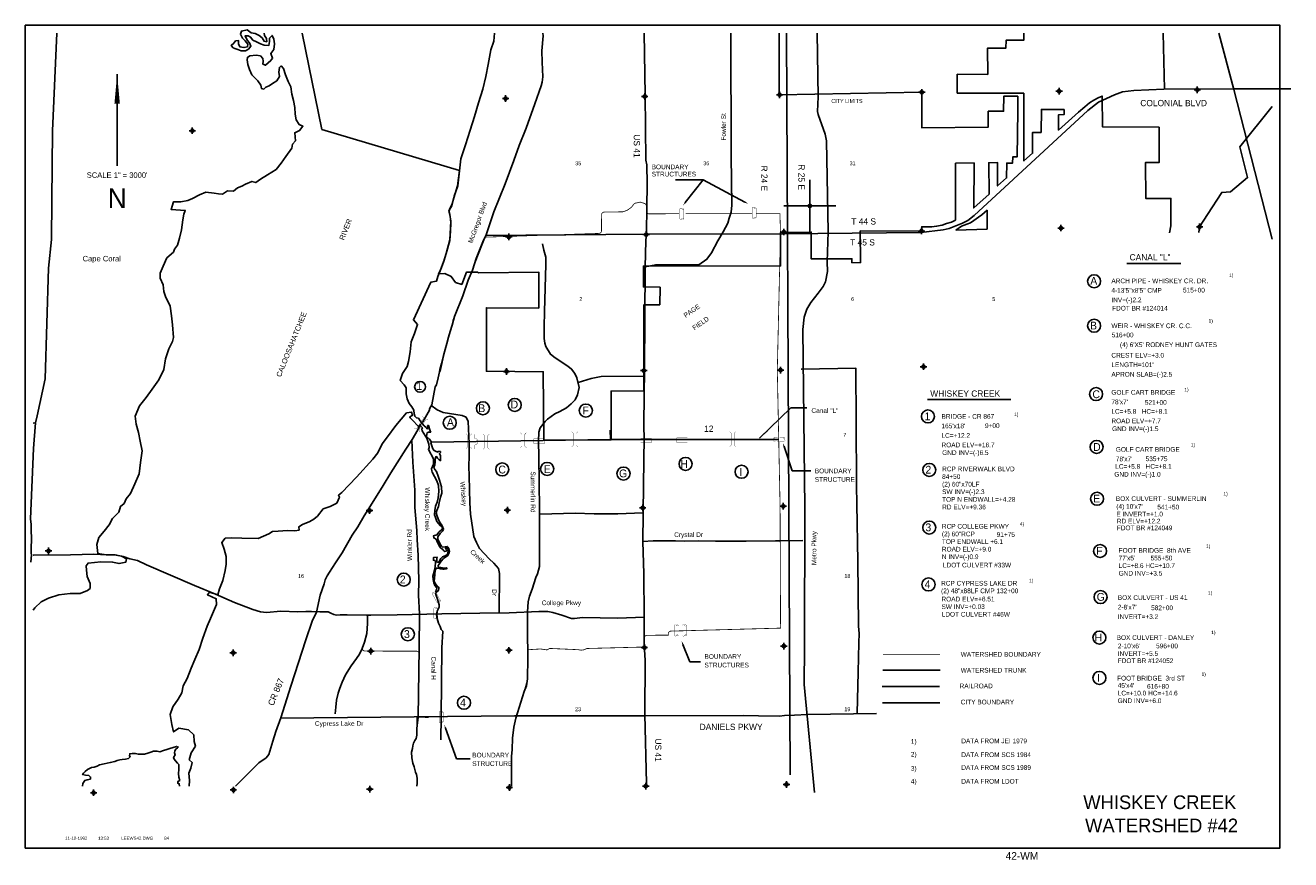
# Model space of a CAD drawing. Extents: x 191249 to 4725121, y 799614 to 831558.
import ezdxf
from ezdxf.enums import TextEntityAlignment as Align

# ---------------------------------------------------------------- set-up
doc = ezdxf.new("R2010")
doc.units = 0
doc.header["$LTSCALE"] = 800
doc.header["$PDMODE"] = 34
doc.header["$PDSIZE"] = 125
doc.linetypes.add('DASHED', pattern=[0])
doc.linetypes.add('STREAM', pattern=[0])
doc.layers.get('0').update_dxf_attribs({"linetype": 'CONTINUOUS'})
for name, color, linetype in [('BORDER', 1, 'CONTINUOUS'), ('CITY', 14, 'DASHED'), ('MAJROADS', 9, 'CONTINUOUS'), ('RR', 13, 'CONTINUOUS'), ('SEC', 2, 'CONTINUOUS'), ('STRUCTTEXT', 7, 'CONTINUOUS'), ('STRUCTURES', 10, 'CONTINUOUS'), ('TEXT', 7, 'CONTINUOUS'), ('TRUNKS', 5, 'STREAM'), ('WATER', 4, 'CONTINUOUS'), ('WSHEDS', 3, 'CONTINUOUS')]:
    doc.layers.add(name, color=color, linetype=linetype)

# ---------------------------------------------------------------- blocks, each defined once
blk = doc.blocks.new('TICK')
at = {"color": 0}
for points in [[(500, 0), (500, 1000)], [(0, 500), (1000, 500)]]:
    blk.add_lwpolyline(points, dxfattribs=at)
blk.add_point((500, 500), dxfattribs=at)
blk = doc.blocks.new('BRIDGE')
at = {"layer": 'STRUCTURES', "color": 0, "const_width": 20}
for points in [[(-234, -534), (-101, -402), (-101, 496), (-234, 629)], [(244, -534), (112, -402), (112, 496), (244, 629)]]:
    blk.add_lwpolyline(points, dxfattribs=at)
blk = doc.blocks.new('WEIR')
at = {"layer": 'STRUCTURES', "color": 0, "const_width": 30}
blk.add_lwpolyline([(13, 761), (13, 358, -1), (13, -332), (13, -734)], format="xyb", dxfattribs=at)
blk = doc.blocks.new('LOGON')
at = {"color": 0}
blk.add_attdef('DATE', text='', height=1, dxfattribs=at).set_placement((-1.87, 1.76), align=Align.RIGHT)
for tag, p in [('TIME', (1.56, 1.76)), ('DRAWING', (8.97, 1.76)), ('OPERATOR', (22.66, 1.76))]:
    blk.add_attdef(tag, p, '', height=1, dxfattribs=at)
blk = doc.blocks.new('BOX')
at = {"layer": 'STRUCTURES', "color": 0, "const_width": 20}
blk.add_lwpolyline([(-377, -171), (433, -171), (433, 189), (-377, 189)], close=True, dxfattribs=at)
blk = doc.blocks.new('RCP')
at = {"layer": 'STRUCTURES', "color": 0, "const_width": 20}
for points in [[(-354, 160, 0.802976), (-374, 25, 0.802976)], [(-374, 25, 0.489412), (-354, -140, 0.489412)], [(-354, -140, 0.606659), (-374, 25, 0.606659)], [(415, 25, 0.606659), (396, -140, 0.606659)], [(415, 25, 0.802976), (396, 160, 0.802976)], [(396, -140, 0.489412), (415, 25, 0.489412)]]:
    blk.add_lwpolyline(points, format="xyb", dxfattribs=at)
for points in [[(396, 160), (-354, 160)], [(-354, -140), (396, -140)]]:
    blk.add_lwpolyline(points, dxfattribs=at)

msp = doc.modelspace()

# ---------------------------------------------------------------- linework, layer by layer
at = {"layer": 'BORDER', "color": 0}
msp.add_lwpolyline([(191249, 800058), (191249, 831558), (239249, 831558), (239249, 800058)], close=True, dxfattribs=at)
at = {"layer": 'CITY', "color": 0}
for points in [[(201837, 831258), (202594, 827570), (207856, 825995), (207790, 825407), (207642, 824955), (207581, 824717), (207483, 824506), (207464, 824406), (207487, 824313), (207525, 824060), (207491, 823349), (207348, 822817), (207249, 822495), (207135, 822186), (207057, 822041), (207301, 822058), (207546, 821937), (207709, 821707), (207945, 821636), (208122, 822105), (208564, 822105), (208583, 822076), (210897, 822103), (210892, 820733), (208888, 820747), (208889, 818315), (211064, 818297), (211091, 815675), (213662, 815691), (213661, 817553), (214917, 817566), (214908, 820851), (215522, 820860), (215532, 821530), (214899, 821541), (214899, 822339), (220143, 822343), (220142, 823630), (221315, 823639), (221320, 822611), (222876, 822619), (222876, 822466), (223202, 822473), (223192, 823684), (225534, 823682), (225543, 823844), (225930, 823844), (226110, 823862), (226320, 823908), (226492, 823967), (226681, 824026), (226833, 824102), (226837, 826274), (227545, 826287), (227532, 824568), (228125, 825094), (228110, 826298), (228448, 826301), (228443, 825408), (228789, 825712), (228795, 826282), (229021, 826283), (229028, 826518), (229201, 826526), (229217, 828289), (229215, 828844), (228681, 828842), (228678, 828268), (228088, 828270), (228085, 827652), (225547, 827636), (225546, 828994), (220092, 828895), (220088, 831258)], [(229455, 831258), (229455, 830992), (228777, 830993), (228768, 830686), (228064, 830686), (228070, 829677), (226900, 829685), (226903, 828961), (229445, 828954), (229456, 826367), (229784, 826661), (229788, 827456), (230112, 827458), (230123, 828335), (230988, 828331), (230988, 828142), (230781, 828135), (230772, 827548), (231543, 828231), (231780, 828438), (231962, 828588), (232132, 828692), (232288, 828782), (232450, 828846), (232465, 827670), (234624, 827655), (234631, 826311), (234110, 826310), (234117, 824933), (235076, 824929), (235076, 823883), (235020, 823612)], [(236144, 823620), (236176, 823842), (236475, 824317), (237020, 825162), (237351, 825188), (238011, 825728), (237717, 826909), (238949, 828446)], [(224049, 805621), (226243, 805621)]]:
    msp.add_lwpolyline(points, dxfattribs=at)
msp.add_lwpolyline([(226846, 823711), (228046, 823756), (228046, 824478), (227848, 824307), (227713, 824207), (227532, 824090), (227406, 824000), (227270, 823946), (227072, 823864)], close=True, dxfattribs=at)
at = {"layer": 'MAJROADS', "color": 0}
for points in [[(192459, 831258), (192290, 827518), (192262, 824854), (192250, 823354), (192133, 822265), (192009, 818026), (191705, 816613), (191645, 816345), (191562, 815357), (191449, 812668), (191449, 812668)], [(211050, 831258), (211055, 831153), (211009, 830583), (211023, 830148), (211044, 829586), (211025, 829377), (210991, 829243), (210743, 828549), (210409, 827621), (210144, 826953), (209939, 826376), (209606, 825491), (209179, 824413), (208879, 823535), (208751, 823268), (208503, 822624), (208358, 822181), (208187, 821797), (207990, 821204), (207666, 820410), (207580, 820084), (207503, 819841), (207442, 819616), (207373, 819382), (207253, 818922), (207175, 818612), (207106, 818386), (207097, 818294), (207045, 818060), (206985, 817792), (206934, 817717), (206803, 817031), (206744, 816923), (206718, 816864), (206709, 816822), (206667, 816739), (206506, 816472), (206455, 816372), (206362, 816263), (206268, 816071), (206056, 815704), (205810, 815337), (205234, 814420), (204945, 813936), (204521, 813269), (204207, 812777), (203970, 812359), (203758, 812034), (203376, 811358), (203113, 810975), (202884, 810624), (202800, 810483), (202723, 810324), (202680, 810173), (202534, 809739), (202395, 809095), (202225, 808752), (201977, 808034), (201403, 806261), (201025, 805049), (200837, 804523), (200717, 804155), (200562, 803645), (200469, 803520), (200183, 803321), (199625, 802763), (199295, 802432)], [(214929, 831258), (214962, 828896), (214993, 826398), (215026, 826214), (215045, 825485), (215030, 824588), (215015, 823642), (214987, 823307), (214963, 822310), (214942, 818388), (214918, 816311), (214922, 815632), (214910, 815035), (214908, 814911), (214893, 812934), (214893, 812859), (214868, 811795), (214909, 810563), (214922, 808929), (214929, 808101), (214931, 807856), (214960, 807253), (214945, 805175), (215017, 802543), (215019, 802432)], [(218239, 831258), (218258, 826543), (218278, 824666), (218250, 824407), (218182, 824172), (218122, 823989), (217943, 823655), (217739, 823304), (217501, 822845), (217324, 822604), (217012, 822388), (215370, 822392), (214963, 822310)], [(221550, 831258), (221582, 828818), (221556, 828259), (221587, 828137), (221847, 827387), (221898, 827132), (221959, 823650), (221929, 822499), (221935, 822126), (221857, 821743), (221773, 821564), (221579, 821308), (221301, 820943), (221147, 820695), (221048, 820386), (220995, 819917), (221071, 813091), (221053, 807739), (221048, 806316), (221438, 802185)], [(234777, 831258), (234837, 829119)], [(236907, 831258), (237479, 829096), (238949, 823370)], [(239660, 829126), (237457, 829120), (234803, 829119), (233653, 829063), (233231, 829009), (232918, 828901), (232310, 828621), (231897, 828296), (227549, 824271), (227303, 824083), (227108, 823981), (226597, 823779), (226362, 823725), (225508, 823624), (220257, 823576), (214987, 823563), (208874, 823508)], [(211040, 823186), (211089, 822948), (211168, 822677), (211161, 822397), (211113, 820595), (211101, 820020), (211103, 819566), (211123, 819388), (211160, 819267), (211346, 818964), (211525, 818828), (212007, 818511), (212148, 818396), (212274, 818233), (212354, 818064), (212439, 817688), (212380, 817414), (212284, 817221), (212132, 817065), (211953, 816915), (211704, 816776), (211509, 816682), (211223, 816485), (211142, 816396), (210952, 816148), (210892, 815985), (210887, 815643)], [(220933, 818393), (220941, 818393), (223019, 818437), (223038, 816392), (223053, 813936), (223056, 813224), (223099, 811028), (223107, 809813), (223123, 808556), (223154, 808271), (223143, 807919), (223118, 806788), (223073, 805222)], [(212395, 817882), (212900, 818041), (213280, 818109), (214923, 818126)], [(206766, 817016), (207000, 816832), (207235, 816735), (207961, 816624), (208110, 816553), (208188, 816384), (208224, 815548), (208225, 815058), (208215, 814683), (208235, 814293), (208251, 813273), (208278, 812837), (208411, 811985), (208509, 811756), (208622, 811533), (208998, 811127), (209174, 810966), (209348, 810768), (209388, 810568), (209377, 809069)], [(191645, 816345), (191549, 816320)], [(206031, 815676), (206075, 814838), (206151, 813765), (206154, 813095), (206223, 812214), (206237, 811854), (206275, 811267), (206301, 810287), (206297, 809742), (206333, 809030)], [(210887, 815643), (210895, 815037), (210922, 813052), (210915, 811787), (210925, 811158), (210916, 810844), (210841, 810561), (210778, 810416), (210641, 809977), (210534, 809699), (210482, 809487), (210462, 809106), (210462, 809093), (210461, 808408), (210478, 807331), (210468, 806542), (210420, 806274), (210331, 806049), (210013, 805031), (209938, 804694), (209891, 804267), (209871, 803830), (209856, 803568), (209852, 803168), (209855, 802432)], [(210954, 812869), (210945, 812836), (212286, 812876), (213015, 812854), (213920, 812856), (214876, 812899)], [(191449, 812668), (191476, 812443), (191476, 812326), (191474, 812150), (191490, 811991), (191480, 811756), (191471, 811664), (191470, 811522), (191468, 811354)], [(214868, 811795), (215270, 811824), (216125, 811817), (216476, 811815), (216988, 811819), (217658, 811806), (218823, 811806), (219954, 811823), (220130, 811824)], [(220130, 811824), (220993, 811832)], [(191466, 811010), (191485, 811287)], [(191485, 811287), (191468, 811354)], [(191549, 811278), (191561, 811278)], [(191561, 811278), (192978, 811284), (193874, 811310), (194385, 811290), (194729, 811279), (194996, 811218), (195247, 811133), (195540, 811072), (195882, 810902), (197728, 810117), (198530, 809776), (199248, 809460), (199958, 809195), (200242, 809101), (200477, 809074), (201030, 809128), (201675, 809107), (201985, 809121), (202195, 809111), (202521, 809109), (202723, 809107), (202831, 809106), (202932, 809055), (203048, 808996), (203157, 808970), (203291, 808985), (203568, 808983), (204339, 808978), (204473, 808977), (205478, 808994), (207179, 809032), (208638, 809046), (209760, 809062), (210900, 809112), (211235, 809110), (211428, 809083), (211771, 808972), (212147, 808852), (212264, 808851), (212566, 808882), (213915, 808863), (214921, 808898)], [(204339, 808978), (204345, 808651), (204317, 808274), (204222, 807939), (204136, 807697), (204034, 807480), (203924, 807313), (203712, 807038), (203500, 806696), (203372, 806413), (203279, 806179), (203219, 805995), (203149, 805727), (203131, 805451), (203104, 805200)], [(206243, 804751), (206276, 805068), (206320, 807716), (206333, 809030)], [(223812, 805217), (221175, 805179), (220681, 805144), (220295, 805132), (220103, 805112), (219301, 805119), (218736, 805134), (214975, 805123), (209970, 805116), (201018, 805030)], [(206234, 802432), (206235, 802547), (206237, 802740), (206221, 802874), (206180, 802966), (206123, 803168), (206073, 803311), (206033, 803512), (206026, 803730), (206061, 803872), (206070, 803973), (206096, 804081), (206147, 804173), (206198, 804248), (206224, 804382), (206234, 804634), (206243, 804751), (206236, 804910), (206245, 805069)]]:
    msp.add_lwpolyline(points, dxfattribs=at)
at = {"layer": 'RR', "color": 0}
for points in [[(220368, 831258), (220465, 813086), (220516, 802862)], [(224030, 806250), (226220, 806250)]]:
    msp.add_lwpolyline(points, dxfattribs=at)
at = {"layer": 'SEC', "color": 0}
for p in [(209626, 828754), (214947, 828834), (220108, 828898), (225546, 828994), (230800, 829033), (236087, 829088), (197639, 827522), (236176, 823842), (209748, 823458), (215002, 823547), (220264, 823644), (225534, 823682), (230872, 823796), (209661, 818305), (214915, 818336), (220143, 818358), (225615, 818487), (204421, 812980), (209691, 812993), (214870, 813083), (220249, 813146), (192140, 811436), (199205, 807537), (204467, 807601), (209754, 807631), (214933, 807737), (220270, 807792), (193864, 802179), (199210, 802284), (204430, 802314), (209768, 802377), (214988, 802433), (220367, 802496)]:
    msp.add_point(p, dxfattribs=at)
at = {"layer": 'STRUCTTEXT', "color": 0}
for points in [[(233389, 822445), (235460, 822445)], [(225764, 817226), (228952, 817226)]]:
    msp.add_lwpolyline(points, dxfattribs=at)
for centre, radius in [((232140, 821758), 249), ((232140, 820057), 249), ((206352, 817719), 208), ((232214, 817440), 249), ((209975, 817023), 250), ((208756, 816895), 250), ((212693, 816807), 250), ((225783, 816583), 250), ((207487, 816342), 250), ((232235, 815418), 249), ((209495, 814556), 250), ((211214, 814576), 250), ((216509, 814766), 250), ((225834, 814536), 250), ((214135, 814397), 250), ((218653, 814466), 250), ((232250, 813433), 249), ((225834, 812330), 250), ((232369, 811432), 249), ((205727, 810336), 250), ((225803, 810151), 250), ((232384, 809670), 249), ((205885, 808244), 250), ((232340, 808116), 249), ((232340, 806574), 249), ((208032, 805624), 250)]:
    msp.add_circle(centre, radius, dxfattribs=at)
at = {"layer": 'TEXT', "color": 0}
for p, q in [((194763, 829691), (194763, 826179)), ((217180, 825639), (216118, 825639)), ((216499, 824774), (217180, 825639)), ((218777, 824791), (217180, 825639)), ((219344, 815749), (220542, 816918)), ((220542, 816918), (221153, 816918)), ((220276, 815431), (220583, 814498)), ((220583, 814498), (221304, 814498)), ((216409, 807854), (216668, 807194)), ((216668, 807194), (217075, 807194)), ((207327, 804646), (207748, 803477)), ((207748, 803477), (208272, 803477))]:
    msp.add_line(p, q, dxfattribs=at)
for points in [[(194763, 829691, 0, 208, 0), (194763, 828554, 208, 208, 0)], [(219344, 815749, 0, 60, 0), (219634, 816032, 60, 60, 0)]]:
    msp.add_lwpolyline(points, format="xyseb", dxfattribs=at)
for points in [[(216519, 824758), (216480, 824789), (216407, 824656)], [(218789, 824814), (218765, 824769), (218910, 824721)], [(220252, 815423), (220300, 815438), (220229, 815573)], [(216385, 807845), (216432, 807863), (216354, 807994)], [(207303, 804637), (207350, 804654), (207276, 804787)]]:
    msp.add_solid(points, dxfattribs=at)
at = {"layer": 'TRUNKS', "color": 0}
for points in [[(213629, 816055), (213634, 815701)], [(206784, 815603), (213619, 815701), (220058, 815698)], [(206975, 809871), (206951, 809823), (206951, 809767), (207022, 809593), (207081, 809377), (207082, 809285), (207001, 809128), (206984, 809027), (206978, 808993), (207004, 808853), (207057, 808672), (207121, 808539), (207161, 808432), (207218, 808365), (207183, 807723), (207155, 805089), (207146, 804206)], [(224055, 806871), (226249, 806871)]]:
    msp.add_lwpolyline(points, dxfattribs=at)
at = {"layer": 'WATER', "color": 0}
for points in [[(191549, 809161), (191620, 809258), (191856, 809482), (192133, 809623), (192536, 809754), (192964, 809810), (193349, 809799), (193626, 809923), (193736, 809997), (193737, 810182), (193621, 810459), (193590, 810694), (193582, 810869), (193650, 810970), (194145, 811016), (194588, 811005), (194839, 810953), (195091, 811002), (195125, 811135), (194933, 811229), (194682, 811289), (194347, 811283), (194021, 811336), (193981, 811679), (194067, 811955), (194261, 812188), (194464, 812438), (194583, 812672), (194827, 812913), (194896, 813139), (195031, 813247), (195107, 813431), (195268, 813631), (195438, 814006), (195600, 814391), (195661, 814826), (195723, 815261), (195650, 815638), (195577, 815966), (195487, 816293), (195455, 816595), (195617, 816987), (195871, 817304), (196099, 817629), (196353, 817979), (196548, 818380), (196609, 818790), (196746, 819174), (196882, 819450), (196916, 819609), (196886, 820086), (196847, 820430), (196790, 820807), (196609, 821177), (196551, 821362), (196528, 821622), (196404, 821882), (196414, 822066), (196524, 822342), (196669, 822651), (196922, 822876), (196956, 822993), (197066, 823143), (197143, 823410), (197229, 823728), (197282, 824104), (197317, 824322), (197368, 824472), (196824, 824510), (196918, 824794), (197194, 824800), (197463, 824849), (197647, 824923), (197908, 825072), (198160, 825171), (198478, 825127), (198646, 825109), (198788, 825099), (198990, 825215), (199216, 825214), (199367, 825330), (199535, 825396), (199678, 825470), (199922, 825578), (200064, 825535), (200249, 825668), (200510, 825833), (200846, 826032), (201041, 826274), (201218, 826541), (201447, 826857), (201473, 827008), (201591, 827141), (201560, 827443), (201744, 827534), (201871, 827692), (201729, 827760), (201613, 827937), (201573, 828155), (201558, 828415), (201509, 828675), (201444, 828926), (201404, 829203), (201305, 829405), (201206, 829657), (201124, 829909), (201032, 830001), (200973, 829943), (200955, 829759), (200971, 829600), (200869, 829433), (200701, 829325), (200575, 829242), (200457, 829184), (200373, 829118), (200289, 829135), (200265, 829261), (200149, 829429), (200024, 829564), (199916, 829665), (199825, 829867), (199759, 830052), (199736, 830236), (199745, 830328), (199845, 830395), (200080, 830410), (200247, 830384), (200339, 830291), (200355, 830182), (200338, 830073), (200438, 830030), (200539, 830122), (200640, 830205), (200708, 830297), (200642, 830473), (200752, 830631), (200787, 830849), (200763, 831033), (200688, 831168), (200596, 831068), (200586, 830934), (200560, 830784), (200393, 830793), (200242, 830844), (200092, 830929), (199958, 830989), (199867, 831106), (199775, 831157), (199658, 831150), (199741, 830990), (199824, 830889), (199881, 830763), (199788, 830638), (199671, 830580), (199512, 830581), (199386, 830632), (199261, 830675), (199203, 830701), (199128, 830785), (199229, 830876), (199297, 830968), (199405, 830976), (199405, 830850), (199462, 830732), (199613, 830706), (199747, 830739), (199765, 830839), (199665, 830965), (199557, 831067), (199482, 831218), (199517, 831335), (199743, 831384), (199885, 831274), (200044, 831248), (200194, 831171), (200311, 831078), (200385, 830944), (200486, 830926), (200478, 831052), (200404, 831162), (200387, 831254), (200391, 831258)], [(197519, 802432), (197526, 802645), (197503, 802922), (197579, 803122), (197630, 803331), (197522, 803432), (197599, 803708), (197760, 803958), (197710, 804135), (197695, 804394), (197487, 804580), (197119, 804649), (196925, 804507), (196851, 804792), (196795, 805170), (196889, 805462), (197100, 805754), (197243, 805996), (197295, 806272), (197447, 806548), (197592, 806949), (197736, 807283), (197897, 807667), (198042, 808093), (198212, 808553), (198331, 808845), (198450, 809113), (198568, 809388), (198553, 809606), (198219, 809759), (198295, 809859), (198612, 809756), (198681, 809982), (198808, 810300), (198894, 810684), (198929, 810927), (198930, 811228), (198856, 811505), (198766, 811757), (198901, 811924), (199152, 811939), (199529, 811928), (200157, 811908), (200568, 812090), (200702, 812173), (200928, 812189), (201280, 812220), (201557, 812210), (201724, 812234), (201717, 812360), (201859, 812443), (202136, 812559), (202288, 812650), (202422, 812767), (202650, 813042), (202918, 813132), (203162, 813265), (203264, 813490), (203230, 813566), (203365, 813666), (203921, 814257), (204544, 814949), (204730, 815190), (204908, 815533), (205102, 815808), (205431, 816233), (205835, 816717), (206028, 816749), (206040, 816724), (206053, 816658), (206054, 816619), (205960, 816566), (205967, 816527), (206050, 816453), (206295, 816194), (206356, 816238), (206439, 816144), (206420, 816101), (206427, 816037), (206556, 815831), (206615, 815750), (206690, 815521), (206702, 815392), (206673, 815322), (206871, 814967), (206865, 814755), (206785, 814572), (206798, 814502), (206818, 814445), (206992, 814123), (207060, 813944), (207067, 813712), (207044, 813470), (207012, 813302), (206942, 813149), (206919, 812981), (206909, 812821), (206942, 812710), (206992, 812566), (207128, 812399), (207168, 812388), (207200, 812346), (207209, 812290), (207175, 812242), (207074, 812147), (206998, 812051), (206865, 812007), (206874, 811931), (206964, 811881), (207019, 811752), (207078, 811632), (207135, 811556), (207221, 811491), (207267, 811434), (207302, 811415), (207363, 811430), (207363, 811474), (207330, 811517), (207343, 811552), (207356, 811563), (207378, 811546), (207426, 811509), (207426, 811404), (207405, 811317), (207335, 811262), (207213, 811211), (207145, 811139), (207095, 811058), (207072, 811010), (207021, 810999), (206973, 811023), (206995, 811084), (206997, 811149), (207001, 811200), (206868, 811186), (206860, 811081), (206929, 811068), (206947, 811005), (206930, 810831), (206909, 810697), (206846, 810466), (206847, 810343), (206875, 810213), (206911, 810106), (206976, 810036), (206992, 810003), (206983, 809953), (206953, 809903), (206970, 809872), (207001, 809864), (207060, 809929), (207075, 809988), (207070, 810036), (207007, 810082), (206948, 810178), (206897, 810282), (206899, 810387), (206931, 810682), (206952, 810750), (206978, 810778), (207046, 810774), (207138, 810753), (207223, 810731), (207273, 810736), (207347, 810753), (207380, 810760), (207367, 810790), (207291, 810779), (207072, 810809), (207039, 810844), (207046, 810872), (207081, 810929), (207163, 811043), (207248, 811144), (207300, 811188), (207403, 811242), (207457, 811336), (207483, 811426), (207456, 811529), (207415, 811585), (207391, 811609), (207314, 811596), (207205, 811582), (207166, 811617), (207115, 811693), (207029, 811881), (207034, 811979), (207127, 812099), (207218, 812200), (207247, 812266), (207216, 812375), (207174, 812442), (207113, 812521), (207042, 812660), (206998, 812798), (206967, 812891), (206991, 812985), (207052, 813132), (207086, 813276), (207133, 813492), (207190, 813650), (207167, 813894), (207090, 814145), (207041, 814295), (206980, 814472), (206918, 814546), (206883, 814633), (206918, 814736), (206926, 814845), (206924, 814941), (206943, 814998), (206958, 815039), (206984, 815044), (207022, 814989), (207085, 814924), (207124, 814894), (207135, 814896), (207133, 815071), (207091, 815162), (207128, 815197), (207128, 815239), (207062, 815249), (207030, 815219), (206964, 815240), (206887, 815279), (206837, 815342), (206813, 815417), (206784, 815497), (206767, 815556), (206788, 815598), (206707, 815709), (206598, 815811), (206613, 815909), (206625, 815962), (206669, 815982), (206735, 815980), (206763, 815982), (206741, 816038), (206677, 816235), (206642, 816237), (206647, 816204), (206649, 816163), (206656, 816126), (206618, 816110), (206583, 816154), (206511, 816223), (206448, 816295), (206356, 816417), (206290, 816515), (206211, 816532), (206154, 816593), (206130, 816680), (206108, 816825), (206042, 816947), (205929, 817076), (205855, 817261), (205823, 817445), (205824, 817680), (205749, 817797), (205591, 817957), (205685, 818225), (205862, 818500), (205913, 818692), (205974, 819060), (206010, 819445), (206137, 819763), (206256, 820106), (206098, 820282), (206759, 821719), (206985, 821768), (207037, 821935), (207122, 822152), (207215, 822395), (207275, 822570), (207377, 822913), (207488, 823314), (207515, 823682), (207534, 823992), (207502, 824252), (207452, 824453), (207562, 824645), (207657, 825013), (207793, 825414), (207855, 825983), (207916, 826443), (208086, 826978), (208265, 827547), (208435, 828065), (208589, 828592), (208751, 829110), (208863, 829603), (208957, 830063), (209061, 830615), (209180, 830950), (209203, 831258)], [(193433, 802432), (193446, 802535), (193522, 802643), (193615, 802667), (193740, 802700), (193749, 802775), (193683, 802834), (193549, 802852), (193440, 802870), (193474, 802928), (193541, 802995), (193634, 803061), (193785, 803144), (193886, 803160), (194003, 803192), (194087, 803242), (194263, 803283), (194498, 803331), (194674, 803372), (194767, 803413), (194867, 803438), (194959, 803446), (195077, 803462), (195194, 803486), (195262, 803553), (195237, 803595), (195246, 803670), (195338, 803686), (195463, 803685), (195572, 803659), (195714, 803658), (195815, 803658), (195941, 803690), (196058, 803731), (196159, 803764), (196293, 803763), (196393, 803746), (196536, 803795), (196662, 803828), (196779, 803869), (196905, 803910), (197039, 803951), (197098, 803926), (197072, 803901), (197005, 803842), (196971, 803776), (196954, 803700), (196978, 803633), (196919, 803533), (196944, 803466), (196994, 803399), (197068, 803315), (197118, 803256), (197126, 803172), (197125, 803063), (197116, 802912), (197123, 802770), (197156, 802644), (197089, 802611), (197080, 802544), (197139, 802519), (197146, 802432)]]:
    msp.add_lwpolyline(points, dxfattribs=at)
at = {"layer": 'WSHEDS', "color": 0, "const_width": 30}
for points in [[(216261, 824345), (215118, 824339, -0.402119), (215018, 824434), (215009, 824646, 0.315509), (214940, 824737), (214802, 824781, 0.12948), (214752, 824783), (214589, 824749, 0.179341), (214530, 824712), (214449, 824604, -0.075301), (214427, 824583), (214295, 824489, -0.062674), (214273, 824477), (214135, 824424, -0.088145), (214100, 824417), (213394, 824406, 0.407834), (213296, 824306), (213293, 823689, -0.403179), (213196, 823590), (208852, 823448), (207607, 820280), (207568, 820043)], [(207504, 805092), (210040, 805116), (210304, 805961), (210469, 806561), (210477, 807252), (210475, 807528, -0.388189), (210486, 807653), (210953, 807681, -0.052637), (210974, 807680), (211178, 807649, 0.189718), (211249, 807665), (211276, 807684, -0.16197), (211337, 807701), (212383, 807655, -0.027197), (212394, 807654), (212500, 807638, 0.069036), (212528, 807638), (212603, 807647, 0.075357), (212632, 807655), (212712, 807691, -0.099986), (212751, 807700), (214846, 807754, 0.419291), (214943, 807859), (214933, 808101, -0.424494), (215032, 808205), (215849, 808212), (215849, 808265, -0.406194), (215946, 808365), (220144, 808480), (220125, 813147, 0.004082), (220125, 813149), (220019, 818355, -0.010788), (220019, 818359), (220140, 823642, 0.013127), (220140, 823647), (220119, 824345), (219211, 824345)], [(206032, 815669), (205810, 815337), (204945, 813936), (204207, 812777), (203970, 812359), (203758, 812034), (203376, 811358), (202800, 810483), (202723, 810324), (202680, 810173), (202534, 809739), (202395, 809095), (202810, 809106, -0.106269), (202851, 809098), (203138, 808978, 0.101181), (203178, 808970), (204250, 808977, -0.41833), (204350, 808876), (204350, 808817, 0.001888), (204350, 808817), (204350, 808530, -0.032841), (204349, 808517), (204317, 808275, -0.031133), (204315, 808263), (204236, 807962, -0.03195), (204232, 807950), (204148, 807741, 0.527553), (204239, 807604), (204467, 807601, 0.002428), (204468, 807601), (206221, 807596, -0.417152), (206321, 807494), (206298, 805730, -0.00509), (206298, 805728), (206276, 805068), (206685, 805056)]]:
    msp.add_lwpolyline(points, format="xyb", dxfattribs=at)
for points in [[(219061, 824345), (216511, 824345)], [(207410, 819568), (207133, 818302)], [(224059, 807460), (226244, 807460)]]:
    msp.add_lwpolyline(points, dxfattribs=at)

# ---------------------------------------------------------------- block references
at = {"color": 0, "xscale": 2, "yscale": 2, "zscale": 2}
msp.add_blockref('TICK', (220264, 823644), dxfattribs=at)
at = {"layer": 'STRUCTTEXT', "color": 0, "xscale": 0.375, "yscale": 0.375, "zscale": 0.375}
msp.add_blockref('WEIR', (208427, 815614), dxfattribs=at)
at = {"layer": 'STRUCTURES', "color": 0, "xscale": 0.5, "yscale": 0.5, "zscale": 0.5}
for name, p, rotation in [('RCP', (216372, 824331), 90), ('RCP', (219137, 824370), 90), ('BRIDGE', (206382, 816276), 326.5751888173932), ('RCP', (220105, 815715), 182), ('RCP', (206986, 809652), 120), ('RCP', (206962, 809037), 90), ('RCP', (216162, 808382), 90), ('RCP', (216477, 808382), 90), ('RCP', (207162, 805061), 90)]:
    msp.add_blockref(name, p, dxfattribs=dict(at, rotation=rotation))
for name, p in [('BRIDGE', (208218, 815613)), ('BRIDGE', (208879, 815595)), ('BRIDGE', (210303, 815650)), ('BOX', (210891, 815635)), ('BRIDGE', (212274, 815683)), ('BOX', (214981, 815656)), ('BOX', (216359, 815675)), ('BRIDGE', (218312, 815689))]:
    msp.add_blockref(name, p, dxfattribs=at)
at = {"layer": 'TEXT', "color": 0, "xscale": 120, "yscale": 120, "zscale": 120}
msp.add_blockref('LOGON', (193846, 800164), dxfattribs=at).add_auto_attribs({'DATE': '11-10-1992', 'TIME': '13:53', 'OPERATOR': '84', 'DRAWING': 'LEEWS42.DWG'})

# ---------------------------------------------------------------- texts
at = {"layer": 'MAJROADS', "color": 0}
for s, height, rotation, p in [('US 41', 240, 270, (214528, 827383)), ('McGregor Blvd', 180, 70, (208350, 823198)), ('Summerlin Rd', 180, 270, (210587, 814478)), ('Whiskey ', 180, 275, (207882, 814080)), ('Creek', 180, 317, (208251, 811380)), ('Dr', 180, 270, (209104, 809973)), ('CR 867', 240, 67.558, (200741, 805487)), ('US 41', 240, 270, (215344, 804253))]:
    msp.add_text(s, height=height, rotation=rotation, dxfattribs=at).set_placement(p)
for s, height, p in [('Crystal Dr', 180, (216073, 811968)), ('College Pkwy', 180, (211006, 809359)), ('Cypress Lake Dr', 180, (202330, 804739)), ('DANIELS PKWY', 240, (217048, 804578))]:
    msp.add_text(s, height=height, dxfattribs=at).set_placement(p)
at = {"layer": 'STRUCTTEXT', "color": 0}
for s, height, p in [('CANAL "L"', 240, (233495, 822558)), ('1)', 135, (237302, 821919)), ('A', 299, (231993, 821625)), ('ARCH PIPE - WHISKEY CR. DR.', 180, (232800, 821684)), ('4-13\'5"x8\'5" CMP', 180, (232800, 821320)), ('INV=(-)2.2', 180, (232800, 820956)), ('515+00', 180, (235540, 821329)), ('FDOT BR #124014', 180, (232828, 820637)), ('B', 299, (231982, 819913)), ('WEIR - WHISKEY CR. C.C.', 180, (232800, 819963)), ('1)', 135, (236518, 820173)), ('516+00', 180, (232812, 819614)), ("(4) 6'X5' RODNEY HUNT GATES", 180, (233127, 819238)), ('CREST ELV=+3.0', 180, (232800, 818835)), ("LENGTH=101'", 180, (232800, 818471)), ('APRON SLAB=(-)2.5', 180, (232800, 818106)), ('1', 299, (206205, 817596)), ('1)', 135, (235589, 817543)), ('D', 300, (209813, 816892)), ('WHISKEY CREEK', 240, (225870, 817339)), ('C', 299, (232075, 817284)), ("78'x7'", 180, (232800, 817051)), ('GOLF CART BRIDGE', 180, (232800, 817416)), ('521+00', 180, (234082, 817031)), ('B', 300, (208579, 816748)), ('F', 300, (212560, 816663)), ('1', 300, (225651, 816436)), ('1)', 135, (229078, 816596)), ('LC=+5.8   HC=+8.1', 180, (232800, 816687)), ('A', 300, (207379, 816211)), ("165'x18'", 180, (226300, 816130)), ('BRIDGE - CR 867', 180, (226300, 816495)), ('9+00', 180, (227963, 816139)), ('ROAD ELV=+7.7', 180, (232800, 816323)), ('GND INV=(-)1.5', 180, (232827, 816022)), ('LC=+12.2', 180, (226300, 815766)), ('ROAD ELV=+16.7', 180, (226300, 815402)), ('GND INV=(-)6.5', 180, (226326, 815108)), ('D', 299, (232101, 815264)), ('GOLF CART BRIDGE', 180, (232971, 815231)), ('1)', 135, (235836, 815430)), ('H', 300, (216311, 814613)), ('LC=+5.8   HC=+8.1', 180, (232949, 814581)), ("78'x7'", 180, (232971, 814867)), ('535+75', 180, (234110, 814872)), ('C', 300, (209346, 814401)), ('E', 300, (211082, 814416)), ('G', 300, (213964, 814253)), ('I', 300, (218565, 814307)), ('2', 300, (225685, 814393)), ('84+50', 180, (226324, 814192)), ('RCP RIVERWALK BLVD', 180, (226324, 814484)), ('GND INV=(-)1.0', 180, (232911, 814278)), ('SW INV=(-)2.3', 180, (226324, 813610)), ('(2) 60"x70LF', 180, (226324, 813901)), ('TOP N ENDWALL=+4.28', 180, (226324, 813318)), ('E', 299, (232103, 813289)), ('BOX CULVERT - SUMMERLIN', 180, (232971, 813347)), ('1)', 135, (237085, 813559)), ('RD ELV=+9.36', 180, (226324, 813027)), ("(4) 10'x7'", 180, (232989, 813047)), ('E INVERT=+1.0', 180, (232989, 812756)), ('541+50', 180, (234558, 813025)), ('3', 300, (225685, 812187)), ('RCP COLLEGE PKWY', 180, (226315, 812287)), ('4)', 135, (229297, 812399)), ('RD ELV=+12.2', 180, (233007, 812488)), ('FDOT BR #124049', 180, (233007, 812227)), ('TOP ENDWALL +6.1', 180, (226315, 811704)), ('(2) 60"RCP', 180, (226315, 811995)), ('91+75', 180, (228411, 811973)), ('ROAD ELV=+9.0', 180, (226315, 811412)), ('F', 299, (232222, 811289)), ('FOOT BRIDGE  8th AVE', 180, (233076, 811365)), ('1)', 135, (236420, 811551)), ('N INV=(-)0.9', 180, (226315, 811121)), ('LDOT CULVERT #33W', 180, (226354, 810804)), ("77'x5'", 180, (233076, 811073)), ('LC=+8.6 HC=+10.7', 180, (233076, 810782)), ('555+50', 180, (234297, 811073)), ('2', 300, (205577, 810193)), ('GND INV=+3.5', 180, (233076, 810490)), ('4', 300, (225654, 810008)), ('(2) 48"x88LF CMP 132+00', 180, (226284, 809817)), ('RCP CYPRESS LAKE DR', 180, (226284, 810108)), ('1)', 135, (229653, 810235)), ('1)', 135, (236497, 809758)), ('ROAD ELV=+6.51', 180, (226299, 809503)), ('G', 299, (232237, 809527)), ('BOX CULVERT - US 41', 180, (233046, 809557)), ('SW INV=+0.03', 180, (226299, 809211)), ('LDOT CULVERT #46W', 180, (226308, 808920)), ("2-8'x7'", 180, (233046, 809193)), ('INVERT=+3.2', 180, (233046, 808828)), ('582+00', 180, (234320, 809167)), ('3', 300, (205736, 808101)), ('H', 299, (232156, 807973)), ('BOX CULVERT - DANLEY', 180, (233002, 808027)), ('1)', 135, (236619, 808249)), ("2-10'x6'", 180, (233046, 807707)), ('INVERT=+5.5', 180, (233042, 807416)), ('596+00', 180, (234510, 807707)), ('FDOT BR #124052', 180, (233044, 807142)), ('I', 299, (232252, 806427)), ('FOOT BRIDGE  3rd ST', 180, (233019, 806474)), ('1)', 135, (236249, 806646)), ("45'x4'", 180, (233042, 806194)), ('LC=+10.0 HC=+14.6', 180, (233042, 805902)), ('616+80', 180, (234163, 806160)), ('4', 300, (207883, 805481)), ('GND INV=+6.0', 180, (233042, 805611)), ('1)', 180, (225128, 804050)), ('DATA FROM JEI 1979', 180, (227058, 804071)), ('2)', 180, (225128, 803559)), ('DATA FROM SCS 1984', 180, (227058, 803544)), ('3)', 180, (225128, 803017)), ('DATA FROM SCS 1989', 180, (227058, 803053)), ('4)', 180, (225128, 802526)), ('DATA FROM LDOT', 180, (227058, 802526))]:
    msp.add_text(s, height=height, dxfattribs=at).set_placement(p)
at = {"layer": 'TEXT', "color": 0}
for s, height, p in [('CITY LIMITS', 150, (222084, 828585)), ('COLONIAL BLVD', 240, (233907, 828461)), ('STRUCTURES', 180, (215213, 825771)), ('BOUNDARY', 180, (215213, 826047)), ('T 44 S', 240, (222850, 823930)), ('T 45 S', 240, (222806, 823129)), ('Canal "L"', 180, (221325, 816718)), ('STRUCTURE', 180, (221454, 814081)), ('BOUNDARY', 180, (221454, 814408)), ('BOUNDARY', 180, (217233, 807304)), ('WATERSHED BOUNDARY', 180, (227037, 807386)), ('STRUCTURES', 180, (217233, 806976)), ('WATERSHED TRUNK', 180, (227037, 806778)), ('RAILROAD', 180, (226992, 806176)), ('CITY BOUNDARY', 180, (227036, 805561)), ('BOUNDARY', 180, (208348, 803530)), ('STRUCTURE', 180, (208348, 803202))]:
    msp.add_text(s, height=height, dxfattribs=at).set_placement(p)
for s, height, rotation, p in [('Fowler St', 180, 90, (218052, 827144)), ('R 24 E', 240, 270, (219403, 826190)), ('R 25 E', 240, 270, (220827, 826234)), ('PAGE', 180, 35, (216515, 820354)), ('FIELD', 180, 35, (216849, 819876)), ('Whiskey Creek', 180, 270, (206546, 813867)), ('Winkler Rd', 180, 91, (206048, 811051)), ('Metro Pkwy', 180, 90, (221512, 810894)), ('Canal H', 180, 270, (206782, 807393))]:
    msp.add_text(s, height=height, rotation=rotation, dxfattribs=at).set_placement(p)
for s, height, p in [('SCALE 1" = 3000\'', 209.79, (194762, 825718)), ('35', 150, (212400, 826200)), ('36', 150, (217300, 826200)), ('31', 150, (222900, 826200)), ('N', 749, (194767, 824561)), ('Cape Coral', 210, (194175, 822520)), ('2', 150, (212500, 821000)), ('6', 150, (222900, 821000)), ('5', 150, (228300, 821000)), ('12', 240, (217400, 815994)), ('7', 150, (222600, 815800)), ('16', 150, (201800, 810400)), ('18', 150, (222700, 810400)), ('23', 150, (212400, 805300)), ('19', 150, (222700, 805300)), ('WHISKEY CREEK', 525, (234651, 801551)), ('WATERSHED #42', 525, (234720, 800663)), ('42-WM', 290, (229378, 799614))]:
    msp.add_text(s, height=height, dxfattribs=at).set_placement(p, align=Align.CENTER)
at = {"layer": 'WATER', "color": 0}
for s, p in [('RIVER', (203437, 823314)), ('CALOOSAHATCHEE', (201025, 818072))]:
    msp.add_text(s, height=200, rotation=68, dxfattribs=at).set_placement(p)

doc.saveas('drawing.dxf')
